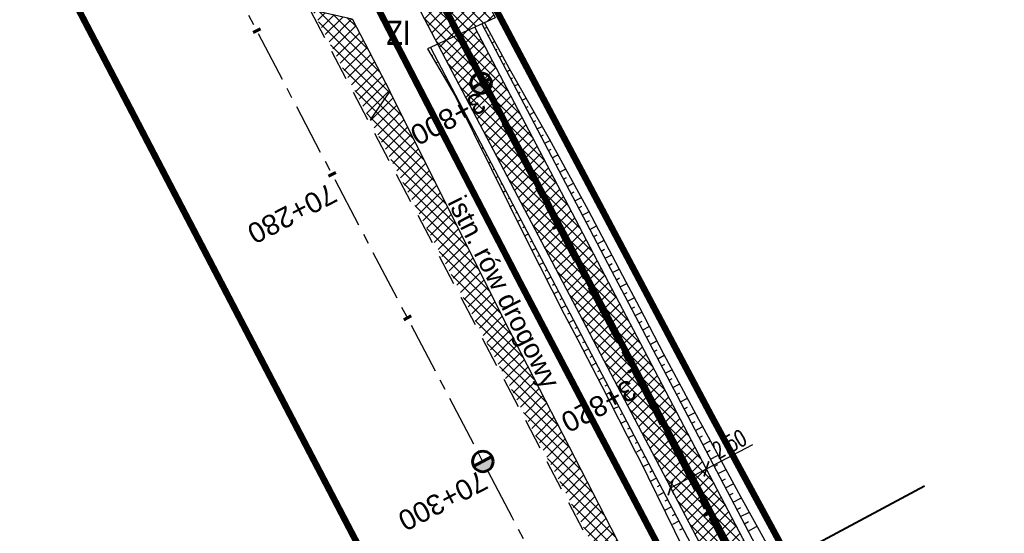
# Model space of a CAD drawing. Header units: metres. Extents: x 7529682 to 7533751, y 5721195 to 5727842.
# Tile 28 of 210: x 7531458 to 7531519, y 5724414 to 5724446. Entities that reach past the tile are written whole.
import ezdxf

# ---------------------------------------------------------------- set-up
doc = ezdxf.new("R2010")
doc.units = ezdxf.units.M
doc.header["$PDMODE"] = 1
doc.header["$PDSIZE"] = 0.3
for name, pattern in [('817-dzialki-09-05-04$0$HIDDEN', [0.375, 0.25, -0.125]), ('ACAD_ISO05W100', [33, 24, -3, 0, -3, 0, -3]), ('CENTER', [50.8, 31.75, -6.35, 6.35, -6.35]), ('CENTER2', [28.575, 19.05, -3.175, 3.175, -3.175]), ('HIDDEN', [9.525, 6.35, -3.175])]:
    doc.linetypes.add(name, pattern=pattern)
for name, color, linetype in [('C-DROGI-SYTUACJA', 7, 'Continuous'), ('C-DROGI-SYTUACJA-ETYKIETY', 7, 'Continuous'), ('D-hatch-pobocza', 131, 'Continuous'), ('D-hatch-zjazdy-BA', 244, 'Continuous'), ('D-hatch-zjazdy-kruszywo', 111, 'Continuous'), ('D-pobocza', 60, 'Continuous'), ('D-rowy', 160, 'Continuous'), ('D-skarpa', 2, 'Continuous'), ('D-skarpa-kreskowanie', 2, 'Continuous'), ('D-wymiary', 1, 'Continuous')]:
    doc.layers.add(name, color=color, linetype=linetype)
for name, color, linetype, lineweight, true_color in [('D-ewidencja-numery', 7, 'Continuous', 50, 0x40ff00), ('D-hatch-ciag-pieszo-rowerowy', 7, 'Continuous', 13, 0xff9f80), ('D-LR-etap-III', 7, '817-dzialki-09-05-04$0$HIDDEN', 50, 0x00008f), ('D-typowe', 7, 'Continuous', 40, 0x0061c2)]:
    doc.layers.add(name, color=color, linetype=linetype, lineweight=lineweight, true_color=true_color)
for name, color, linetype, lineweight in [('D-krawędzie', 3, 'Continuous', 30), ('D-obrzeża', 2, 'Continuous', 30), ('D-opisy', 2, 'Continuous', 30), ('D-oś', 10, 'CENTER', 30), ('D-pas-drogowy', 7, 'ACAD_ISO05W100', 50), ('D-zjazdy', 202, 'Continuous', 30), ('D-zjazdy-opis', 202, 'Continuous', 30)]:
    doc.layers.add(name, color=color, linetype=linetype, lineweight=lineweight)
doc.layers.add('poprzeczki', color=7, linetype='Continuous', true_color=0x0000c7)
doc.styles.add('2mm08', font='arial.ttf', dxfattribs={"width": 0.8})
doc.styles.add('DIMTEXT', font='simplex.shx', dxfattribs={"width": 0.7})
doc.styles.get("Standard").update_dxf_attribs({"font": 'arial.ttf'})
doc.dimstyles.new('500', dxfattribs={"dimtxt": 1, "dimasz": 0.7, "dimexe": 0.2, "dimexo": 0.5, "dimgap": 0.2, "dimtad": 1, "dimrnd": 0.005, "dimzin": 0, "dimdsep": 46, "dimtxsty": 'DIMTEXT', "dimblk": 'ARCHTICK', "dimcen": 0, "dimclrd": 256, "dimclre": 256, "dimclrt": 2, "dimadec": 5, "dimazin": 0, "dimtfac": 1, "dimtofl": 0, "dimtmove": 0, "dimatfit": 3, "dimfxl": 1, "dimtolj": 1, "dimtzin": 0, "dimlwd": -1, "dimlwe": -1, "dimarcsym": 0})
pattern_1 = [(45, (0.88535, 0.46493), (-0.33675960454, 0.33675960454), []), (135, (0.88535, 0.46493), (-0.33675960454, -0.33675960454), [])]
pattern_2 = [(45, (0, 0), (-0.33675960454, 0.33675960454), []), (135, (0, 0), (-0.33675960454, -0.33675960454), [])]

# ---------------------------------------------------------------- blocks, each defined once
blk = doc.blocks.new('kilometraz')
at = {"linetype": 'ByBlock', "lineweight": -2}
blk.add_hatch(color=0, dxfattribs=at).paths.add_polyline_path([(0, -0.28125, 0.41421356), (0.28125, 0, 0.41421356), (0, 0.28125)])
at = {"color": 0, "linetype": 'ByBlock', "lineweight": -2}
blk.add_line((0, 0.28125), (0, -0.28125), dxfattribs=at)
blk.add_circle((0, 0), 0.28125, dxfattribs=at)
blk = doc.blocks.new('AeccTickLine')
at = {"color": 0, "linetype": 'ByBlock', "lineweight": -2}
blk.add_line((0, 1), (0, -1), dxfattribs=at)
blk = doc.blocks.new('_ArchTick')
at = {"color": 0, "linetype": 'ByBlock', "const_width": 0.15}
blk.add_lwpolyline([(-0.5, -0.5), (0.5, 0.5)], dxfattribs=at)
blk = doc.blocks.new('*D95')
at = {"layer": 'D-wymiary', "linetype": 'ByBlock', "transparency": 16777216}
for p, q in [((7531500.673, 5724417.876), (7531503.536, 5724419.377)), ((7531498.459, 5724416.715), (7531500.673, 5724417.876)), ((7531500.905, 5724417.433), (7531500.766, 5724417.698)), ((7531498.691, 5724416.272), (7531498.551, 5724416.538))]:
    blk.add_line(p, q, dxfattribs=at)
at = {"layer": 'Defpoints', "color": 0, "linetype": 'ByBlock', "transparency": 16777216}
for p in [(7531500.673, 5724417.876), (7531500.673, 5724417.876), (7531498.459, 5724416.715)]:
    blk.add_point(p, dxfattribs=at)
at = {"layer": 'D-wymiary', "linetype": 'ByBlock', "transparency": 16777216, "xscale": 0.6999999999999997, "yscale": 0.6999999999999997, "zscale": 0.6999999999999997}
for p, rotation in [((7531500.673, 5724417.876), 27.66625667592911), ((7531498.459, 5724416.715), 207.6662566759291)]:
    blk.add_blockref('_ArchTick', p, dxfattribs=dict(at, rotation=rotation))
at = {"layer": 'D-wymiary', "color": 2, "linetype": 'ByBlock', "transparency": 16777216, "insert": (7531502.09, 5724419.409), "char_height": 1, "attachment_point": 5, "rotation": 27.66626, "style": 'DIMTEXT'}
blk.add_mtext('\\A1;2.50', dxfattribs=at)

msp = doc.modelspace()

# ---------------------------------------------------------------- hatches: boundary and pattern name
at = {"layer": 'D-hatch-ciag-pieszo-rowerowy'}
h = msp.add_hatch(dxfattribs=at)
h.set_pattern_fill('ANSI37', color=256, scale=0.15, style=0)
h.set_pattern_definition(pattern_1)
h.paths.add_polyline_path([(7531506.465, 5724401.443), (7531508.712, 5724402.541), (7531499.308, 5724420.478), (7531486.379, 5724445.112), (7531484.103, 5724444.068), (7531497.095, 5724419.316)])
at = {"layer": 'D-hatch-pobocza'}
h = msp.add_hatch(dxfattribs=at)
h.set_pattern_fill('ANSI37', color=256, scale=0.15, style=0)
h.set_pattern_definition(pattern_2)
h.paths.add_polyline_path([(7531488.16, 5724427.12), (7531481.151, 5724441.172), (7531479.925, 5724439.394), (7531491.8, 5724416.76), (7531516.435, 5724369.562), (7531517.652, 5724370.198), (7531514.91, 5724375.29), (7531511.16, 5724383.25), (7531499.95, 5724404.19)])
at = {"layer": 'D-hatch-zjazdy-BA'}
h = msp.add_hatch(dxfattribs=at)
h.set_pattern_fill('ANSI37', color=256, scale=0.15, style=0)
h.set_pattern_definition(pattern_1)
h.paths.add_polyline_path([(7531484.103, 5724444.068), (7531487.632, 5724445.721), (7531486.23, 5724448.603), (7531482.589, 5724446.952)])
at = {"layer": 'D-hatch-zjazdy-kruszywo'}
h = msp.add_hatch(dxfattribs=at)
h.set_pattern_fill('ANSI37', color=256, scale=0.15, style=0)
h.set_pattern_definition(pattern_2)
h.paths.add_polyline_path([(7531478.829, 5724445.626), (7531476.36, 5724446.19), (7531479.925, 5724439.394), (7531481.151, 5724441.172)])

# ---------------------------------------------------------------- linework, layer by layer
at = {"layer": 'C-DROGI-SYTUACJA', "color": 10, "linetype": 'CENTER2', "lineweight": 35, "ltscale": 0.2}
msp.add_lwpolyline([(7531474.816, 5724464.452), (7531498.201, 5724419.897), (7531507.672, 5724401.833), (7531507.672, 5724401.833), (7531507.672, 5724401.833, -0.040139), (7531510.812, 5724394.46), (7531516.196, 5724378.341, 0.040139), (7531519.337, 5724370.968), (7531605.616, 5724206.442, 0.042652), (7531608.366, 5724202.136), (7531614.257, 5724194.443, -0.042592), (7531617.003, 5724190.143)], format="xyb", dxfattribs=at)
at = {"layer": 'D-ewidencja-numery', "color": 12, "ltscale": 15, "true_color": 0xc70000}
msp.add_lwpolyline([(7531477.293, 5724465.831), (7531500.996, 5724421.113), (7531512.122, 5724400.549), (7531513.782, 5724396.757), (7531526.32, 5724379.39), (7531566.784, 5724302.736), (7531612.277, 5724225.61), (7531620.493, 5724210.548), (7531631.578, 5724196.258), (7531653.484, 5724152.434), (7531661.151, 5724128.494), (7531673.881, 5724101.186), (7531684.691, 5724081.184), (7531699.212, 5724051.17), (7531704.034, 5724040.584), (7531703.913, 5724037.17), (7531736.42, 5723969.232), (7531738.285, 5723967.699), (7531742.181, 5723962.346), (7531744.286, 5723958.616), (7531755.393, 5723944.193), (7531758.69, 5723936.76), (7531758.69, 5723936.76)], dxfattribs=at)
at = {"layer": 'D-krawędzie', "linetype": 'HIDDEN', "ltscale": 0.3, "flags": 128}
msp.add_lwpolyline([(7530572.01, 5726166.06), (7530620.381, 5726072.761), (7530641.555, 5726032.008), (7530660.961, 5725995.07), (7530689.128, 5725941.54), (7530707.336, 5725907.032), (7530725.256, 5725873.093), (7530743.97, 5725837.654), (7530770.527, 5725787.119), (7530787.864, 5725754.267), (7530809.898, 5725712.542), (7530824.739, 5725684.389), (7530840.856, 5725653.693), (7530860.675, 5725616.154), (7530865.283, 5725607.394), (7530878.05, 5725583.08), (7530918.172, 5725507.178), (7530950.163, 5725446.305), (7530993.419, 5725364.265), (7531022.766, 5725308.719), (7531053.81, 5725249.872), (7531081.166, 5725197.875), (7531103.902, 5725154.541), (7531128.123, 5725108.448), (7531149.3, 5725068.25), (7531167.38, 5725033.767), (7531197.165, 5724976.988), (7531228.151, 5724918.034), (7531253.153, 5724870.491), (7531286.796, 5724806.654), (7531306.74, 5724768.665), (7531335.094, 5724714.652), (7531357.319, 5724672.439), (7531373.645, 5724641.454), (7531392.162, 5724605.999), (7531418.48, 5724555.853), (7531439.727, 5724515.582), (7531468.399, 5724461.077), (7531491.782, 5724416.528), (7531531.99, 5724339.833), (7531557.227, 5724291.659), (7531569.852, 5724267.577), (7531591.376, 5724226.548), (7531610.004, 5724191.103), (7531616.883, 5724177.999), (7531629.985, 5724153.025), (7531641.007, 5724132.022), (7531664.906, 5724087.617), (7531677.644, 5724064.786), (7531683.112, 5724054.988), (7531686.753, 5724048.18), (7531695.448, 5724031.697), (7531703.749, 5724015.917), (7531709.214, 5724005.514), (7531719.389, 5723986.147), (7531726.295, 5723973), (7531732.741, 5723960.736), (7531735.13, 5723956.19)], dxfattribs=at)
at = {"layer": 'D-LR-etap-III', "ltscale": 10, "flags": 128}
msp.add_lwpolyline([(7531750.474, 5723895.103, 0.4, 0.4, 0), (7531750.505, 5723895.13, 0.4, 0.4, 0), (7531682.71, 5724022.92, 0.4, 0.4, 0), (7531619.177, 5724147.204, 0.4, 0.4, 0), (7531592.309, 5724198.489, 0.4, 0.4, 0), (7531553.264, 5724272.919, 0.4, 0.4, 0), (7531504.02, 5724366.79, 0.4, 0.4, 0), (7531482.09, 5724407.62, 0.4, 0.4, 0), (7531412.35, 5724541.183, 0.4, 0.4, 0), (7531388.464, 5724586.93, 0.4, 0.4, 0), (7531345.12, 5724669.94, 0.4, 0.4, 0), (7531127.66, 5725081.67, 0.4, 0.4, 0), (7531059.253, 5725211.041, 0.4, 0.4, 0), (7531008.007, 5725307.954, 0.4, 0.4, 0), (7530964.182, 5725390.836, 0.4, 0.4, 0), (7530914.557, 5725484.684, 0.4, 0.4, 0), (7530865.243, 5725577.494, 0.4, 0.4, 0), (7530840.085, 5725624.059, 0.4, 0.4, 0), (7530802.56, 5725694.925, 0.4, 0.4, 0), (7530755.54, 5725787.51, 0.4, 0.4, 0), (7530708.718, 5725876.303, 0.4, 0.4, 0), (7530695.12, 5725902.09, 0.4, 0.4, 0), (7530642.914, 5726001.078, 0.4, 0.4, 0), (7530634.935, 5726016.147, 0.4, 0.4, 0), (7530610.82, 5726061.93, 0.4, 0.4, 0), (7530610.82, 5726061.93, 0.4, 0.4, 0), (7530607.21, 5726063.51, 0.4, 0.4, 0), (7530597.42, 5726080.68, 0.4, 0.4, 0), (7530591.16, 5726088.44, 0.4, 0.4, 0), (7530581.28, 5726107.21, 0.4, 0.4, 0), (7530571.29, 5726130.56, 0.4, 0.4, 0), (7530549.555, 5726171.527, 0.4, 0.4, 0), (7530531.014, 5726206.474, 0.4, 0.4, 0), (7530516.461, 5726236.017, 0.4, 0.4, 0), (7530500.799, 5726266.141, 0.4, 0.4, 0), (7530491.35, 5726283.94, 0.4, 0.4, 0), (7530482.4, 5726303.41, 0.4, 0.4, 0), (7530482.4, 5726303.41, 0.4, 0.4, 0), (7530450.41, 5726357.28, 0.4, 0.4, 0), (7530397.759, 5726458.5, 0.4, 0.4, 0), (7530334.708, 5726583.665, 0.4, 0.4, 0), (7530303.939, 5726645.168, 0.4, 0.4, 0), (7530300.51, 5726651.778, 0.4, 0.4, 0), (7530289.214, 5726671.967, 0.4, 0.4, 0), (7530281.54, 5726685.57, 0.4, 0.4, 0), (7530261.371, 5726724.163, 0.4, 0.4, 0), (7530254.03, 5726738.21, 0.4, 0.4, 0), (7530197.22, 5726845.06, 0.4, 0.4, 0), (7530194.71, 5726849.15, 0.4, 0.4, 0), (7530195.92, 5726850.75, 0.4, 0.4, 0), (7530170.547, 5726892.961, 0.4, 0.4, 0), (7530143.175, 5726945.066, 0.4, 0.4, 0), (7530105.06, 5727018.32, 0.4, 0.4, 0), (7530100.06, 5727027.16, 0.4, 0.4, 0), (7530062.319, 5727099.625, 0.4, 0.4, 0), (7530015.379, 5727189.42, 0.4, 0.4, 0), (7529983.208, 5727250.207, 0.4, 0.4, 0), (7529953.284, 5727306.747, 0.4, 0.4, 0), (7529900.671, 5727406.159, 0.4, 0.4, 0), (7529890.63, 5727425.131, 0.4, 0.4, 0), (7529875.155, 5727454.426, 0.4, 0.4, 0), (7529857.56, 5727487.787, 0.4, 0.4, 0), (7529835.194, 5727530.193, 0.4, 0.4, 0), (7529811.741, 5727574.662, 0.4, 0.4, 0), (7529792.102, 5727611.923, 0.4, 0.4, 0), (7529768.066, 5727657.47, 0.4, 0.4, 0), (7529755.211, 5727682.131, 0.4, 0.4, 0), (7529753.31, 5727681.13, 0.4, 0.4, 0), (7529739.21, 5727707.77, 0.4, 0.4, 0), (7529735.395, 5727711.252, 0.4, 0.4, 0), (7529725.42, 5727730.2, 0.4, 0.4, 0), (7529723.55, 5727729.88, 0.4, 0.4, 0), (7529695.567, 5727782.932, 0.4, 0.4, 0), (7529717.68, 5727794.024, 0.4, 0.4, 0), (7529736.275, 5727758.647, 0.4, 0.4, 0), (7529736.275, 5727758.647, 0.4, 0.4, 0), (7529744.511, 5727750.406, 0.4, 0.4, 0), (7529744.511, 5727750.406, 0.4, 0.4, 0), (7529750.283, 5727738.55, 0.4, 0.4, 0), (7529777.109, 5727687.569, 0.4, 0.4, 0), (7529796.515, 5727651.33, 0.4, 0.4, 0), (7529814.938, 5727616.793, 0.4, 0.4, 0), (7529839.007, 5727572.304, 0.4, 0.4, 0), (7529860.618, 5727532.509, 0.4, 0.4, 0), (7529882.349, 5727491.504, 0.4, 0.4, 0), (7529904.865, 5727449.096, 0.4, 0.4, 0), (7529920.747, 5727418.885, 0.4, 0.4, 0), (7529946.677, 5727368.547, 0.4, 0.4, 0), (7529972.025, 5727320.573, 0.4, 0.4, 0), (7529987.74, 5727290.153, 0.4, 0.4, 0), (7529996.497, 5727273.662, 0.4, 0.4, 0), (7530017.541, 5727234.203, 0.4, 0.4, 0), (7530033.054, 5727204.864, 0.4, 0.4, 0), (7530051.623, 5727170.223, 0.4, 0.4, 0), (7530069.277, 5727137.016, 0.4, 0.4, 0), (7530089.385, 5727097.534, 0.4, 0.4, 0), (7530109.713, 5727060.747, 0.4, 0.4, 0), (7530136.77, 5727011.64, 0.4, 0.4, 0), (7530162.447, 5726962.744, 0.4, 0.4, 0), (7530187.674, 5726916.992, 0.4, 0.4, 0), (7530207.821, 5726879.335, 0.4, 0.4, 0), (7530230.626, 5726834.519, 0.4, 0.4, 0), (7530262.288, 5726776.618, 0.4, 0.4, 0), (7530277.51, 5726760.213, 0.4, 0.4, 0), (7530286.037, 5726744.107, 0.4, 0.4, 0), (7530288.097, 5726735.884, 0.4, 0.4, 0), (7530290.394, 5726725.047, 0.4, 0.4, 0), (7530296.177, 5726713.583, 0.4, 0.4, 0), (7530302.726, 5726701.182, 0.4, 0.4, 0), (7530325.685, 5726657.466, 0.4, 0.4, 0), (7530343.244, 5726623.649, 0.4, 0.4, 0), (7530360.23, 5726591.747, 0.4, 0.4, 0), (7530383.209, 5726548.059, 0.4, 0.4, 0), (7530406.018, 5726503.606, 0.4, 0.4, 0), (7530427.465, 5726462.62, 0.4, 0.4, 0), (7530447.928, 5726424.388, 0.4, 0.4, 0), (7530471.127, 5726379.921, 0.4, 0.4, 0), (7530490.501, 5726343.033, 0.4, 0.4, 0), (7530509.499, 5726306.733, 0.4, 0.4, 0), (7530529.89, 5726267.244, 0.4, 0.4, 0), (7530543.852, 5726238.99, 0.4, 0.4, 0), (7530554.809, 5726218.944, 0.4, 0.4, 0), (7530559.027, 5726212.223, 0.4, 0.4, 0), (7530563.061, 5726206.41, 0.4, 0.4, 0), (7530566.934, 5726200.464, 0.4, 0.4, 0), (7530569.771, 5726194.902, 0.4, 0.4, 0), (7530571.473, 5726191.282, 0.4, 0.4, 0), (7530572.839, 5726188.025, 0.4, 0.4, 0), (7530575.295, 5726182.035, 0.4, 0.4, 0), (7530579.737, 5726173.306, 0.4, 0.4, 0), (7530583.3, 5726167.41, 0.4, 0.4, 0), (7530593.4, 5726163.33, 0.4, 0.4, 0), (7530598.618, 5726155.264, 0.4, 0.4, 0), (7530608.258, 5726140.497, 0.4, 0.4, 0), (7530603.27, 5726136.83, 0.4, 0.4, 0), (7530606.53, 5726131.84, 0.4, 0.4, 0), (7530604.239, 5726124.217, 0.4, 0.4, 0), (7530605.847, 5726121.63, 0.4, 0.4, 0), (7530608.972, 5726116.164, 0.4, 0.4, 0), (7530618.114, 5726097.791, 0.4, 0.4, 0), (7530651.213, 5726034.96, 0.4, 0.4, 0), (7530670.244, 5725998.611, 0.4, 0.4, 0), (7530698.075, 5725945.953, 0.4, 0.4, 0), (7530716.506, 5725911.305, 0.4, 0.4, 0), (7530735.223, 5725875.667, 0.4, 0.4, 0), (7530752.504, 5725842.155, 0.4, 0.4, 0), (7530778.311, 5725793.501, 0.4, 0.4, 0), (7530797.5, 5725756.382, 0.4, 0.4, 0), (7530812.519, 5725728.289, 0.4, 0.4, 0), (7530820.039, 5725713.16, 0.4, 0.4, 0), (7530822.422, 5725710.194, 0.4, 0.4, 0), (7530833.155, 5725688.801, 0.4, 0.4, 0), (7530849.629, 5725656.159, 0.4, 0.4, 0), (7530867.983, 5725621.964, 0.4, 0.4, 0), (7530872.63, 5725612.888, 0.4, 0.4, 0), (7530880.354, 5725597.595, 0.4, 0.4, 0), (7530883.839, 5725593.389, 0.4, 0.4, 0), (7530891.782, 5725587.763, 0.4, 0.4, 0), (7530895.039, 5725584.281, 0.4, 0.4, 0), (7530897.034, 5725580.941, 0.4, 0.4, 0), (7530900.952, 5725579.946, 0.4, 0.4, 0), (7530904.81, 5725571.977, 0.4, 0.4, 0), (7530903.682, 5725568.566, 0.4, 0.4, 0), (7530908.901, 5725558.845, 0.4, 0.4, 0), (7530910.252, 5725545.672, 0.4, 0.4, 0), (7530912.873, 5725538.646, 0.4, 0.4, 0), (7530945.278, 5725478.464, 0.4, 0.4, 0), (7530959.692, 5725450.246, 0.4, 0.4, 0), (7531002.827, 5725368.192, 0.4, 0.4, 0), (7531044.704, 5725290.314, 0.4, 0.4, 0), (7531064.099, 5725253.213, 0.4, 0.4, 0), (7531083.01, 5725216.678, 0.4, 0.4, 0), (7531113.013, 5725158.466, 0.4, 0.4, 0), (7531137.364, 5725113.071, 0.4, 0.4, 0), (7531150.831, 5725086.712, 0.4, 0.4, 0), (7531159.746, 5725076.641, 0.4, 0.4, 0), (7531166.31, 5725074.58, 0.4, 0.4, 0), (7531172.29, 5725062.58, 0.4, 0.4, 0), (7531170.59, 5725055.606, 0.4, 0.4, 0), (7531173.733, 5725044.081, 0.4, 0.4, 0), (7531215.342, 5724964.86, 0.4, 0.4, 0), (7531238.054, 5724921.685, 0.4, 0.4, 0), (7531262.39, 5724875.283, 0.4, 0.4, 0), (7531295.587, 5724811.266, 0.4, 0.4, 0), (7531348.488, 5724712.363, 0.4, 0.4, 0), (7531363.741, 5724682.684, 0.4, 0.4, 0), (7531366.987, 5724675.865, 0.4, 0.4, 0), (7531382.541, 5724646.111, 0.4, 0.4, 0), (7531401.299, 5724610.875, 0.4, 0.4, 0), (7531428.965, 5724558.862, 0.4, 0.4, 0), (7531449.111, 5724520.398, 0.4, 0.4, 0), (7531477.293, 5724465.831, 0.4, 0.4, 0), (7531500.996, 5724421.113, 0.4, 0.4, 0), (7531512.122, 5724400.549, 0.4, 0.4, 0), (7531513.782, 5724396.757, 0.4, 0.4, 0), (7531526.32, 5724379.39, 0.4, 0.4, 0), (7531566.784, 5724302.736, 0.4, 0.4, 0), (7531612.277, 5724225.61, 0.4, 0.4, 0), (7531620.493, 5724210.548, 0.4, 0.4, 0), (7531631.578, 5724196.258, 0.4, 0.4, 0), (7531653.484, 5724152.434, 0.4, 0.4, 0), (7531661.151, 5724128.494, 0.4, 0.4, 0), (7531673.881, 5724101.186, 0.4, 0.4, 0), (7531684.691, 5724081.184, 0.4, 0.4, 0), (7531699.212, 5724051.17, 0.4, 0.4, 0), (7531704.034, 5724040.584, 0.4, 0.4, 0), (7531704.034, 5724040.584, 0.4, 0.4, 0), (7531703.913, 5724037.17, 0.4, 0.4, 0), (7531736.42, 5723969.232, 0.4, 0.4, 0), (7531738.285, 5723967.699, 0.4, 0.4, 0), (7531742.181, 5723962.346, 0.4, 0.4, 0), (7531744.286, 5723958.616, 0.4, 0.4, 0), (7531755.393, 5723944.193, 0.4, 0.4, 0), (7531758.69, 5723936.76, 0.4, 0.4, 0), (7531780.08, 5723929.25, 0.4, 0.4, 0), (7531792.612, 5723906.338, 0.4, 0.4, 0), (7531792.612, 5723906.338, 0.4, 0.4, 0), (7531756.962, 5723883.055, 0.4, 0.4, 0), (7531750.46, 5723895.13, 0.4, 0.4, 0), (7531750.46, 5723895.13, 0, 0, 0)], format="xyseb", dxfattribs=at)
at = {"layer": 'D-obrzeża'}
for points in [[(7531162.547, 5725061.318), (7531165.882, 5725054.959, -0.068574), (7531167.27, 5725051.106), (7531167.915, 5725048.068, 0.068789), (7531170.704, 5725040.34), (7531202.515, 5724979.795), (7531233.696, 5724920.95), (7531258.824, 5724873.473), (7531292.225, 5724809.507), (7531312.052, 5724771.454), (7531340.423, 5724719.339, -0.00902), (7531345.426, 5724709.741), (7531362.629, 5724675.233), (7531378.958, 5724644.242), (7531397.477, 5724608.783), (7531423.79, 5724558.646), (7531445.036, 5724518.378), (7531473.71, 5724463.87), (7531497.095, 5724419.316), (7531505.905, 5724402.511, -0.033171), (7531508.586, 5724396.451), (7531511.248, 5724389.164)], [(7531614.794, 5724196.436), (7531608.229, 5724205.007, -0.042427), (7531605.721, 5724208.932), (7531593.236, 5724232.687), (7531571.713, 5724273.715), (7531559.089, 5724297.795), (7531533.853, 5724345.969), (7531520.494, 5724371.45, -0.040139), (7531517.353, 5724378.824), (7531511.966, 5724394.951, 0.040139), (7531508.825, 5724402.325), (7531499.308, 5724420.478), (7531486.379, 5724445.112)]]:
    msp.add_lwpolyline(points, format="xyb", dxfattribs=at)
at = {"layer": 'D-oś', "ltscale": 0.1}
msp.add_lwpolyline([(7531812.381, 5723798.617), (7531655.397, 5724097.9), (7531637.916, 5724130.379), (7531626.886, 5724151.399), (7531613.784, 5724176.372), (7531606.906, 5724189.475), (7531588.276, 5724224.922), (7531566.752, 5724265.952), (7531554.126, 5724290.035), (7531528.89, 5724338.207), (7531488.683, 5724414.901), (7531465.302, 5724459.448)], dxfattribs=at)
at = {"layer": 'D-pas-drogowy', "ltscale": 0.2, "flags": 128}
msp.add_lwpolyline([(7531633.019, 5724182.834, 0.4, 0.4, 0), (7531617.559, 5724211.608, 0.4, 0.4, 0), (7531566.784, 5724302.736, 0.4, 0.4, 0), (7531538.419, 5724356.47, 0.4, 0.4, 0), (7531526.32, 5724379.39, 0.4, 0.4, 0), (7531516.102, 5724393.607, 0.4, 0.4, 0.001485), (7531513.78, 5724396.838, 0.4, 0.4, 0), (7531501.87, 5724413.41, 0.4, 0.4, 0), (7531474.926, 5724464.508, 0.4, 0.4, 0), (7531446.2, 5724518.992, 0.4, 0.4, 0), (7531424.962, 5724559.262, 0.4, 0.4, 0), (7531398.444, 5724609.566, 0.4, 0.4, 0), (7531379.647, 5724645.216, 0.4, 0.4, 0), (7531365.23, 5724672.56, 0.4, 0.4, 0), (7531341.306, 5724717.915, 0.4, 0.4, 0), (7531312.9, 5724771.789, 0.4, 0.4, 0), (7531292.591, 5724810.307, 0.4, 0.4, 0), (7531259.392, 5724873.271, 0.4, 0.4, 0), (7531233.74, 5724921.923, 0.4, 0.4, 0), (7531203.073, 5724980.092, 0.4, 0.4, 0), (7531173.471, 5725036.225, 0.4, 0.4, 0), (7531168.27, 5725046.09, 0.4, 0.4, 0), (7531172.29, 5725062.58, 0.4, 0.4, 0), (7531166.31, 5725074.58, 0.4, 0.4, 0), (7531150.32, 5725079.6, 0.4, 0.4, 0), (7531141.5, 5725096.43, 0.4, 0.4, 0), (7531109.312, 5725157.814, 0.4, 0.4, 0), (7531086.641, 5725201.048, 0.4, 0.4, 0), (7531059.198, 5725253.384, 0.4, 0.4, 0), (7531028.207, 5725312.489, 0.4, 0.4, 0), (7530999.105, 5725367.99, 0.4, 0.4, 0), (7530956.248, 5725449.725, 0.4, 0.4, 0), (7530924.398, 5725510.464, 0.4, 0.4, 0), (7530897.51, 5725561.74, 0.4, 0.4, 0), (7530894.46, 5725566.14, 0.4, 0.4, 0), (7530892.16, 5725570.49, 0.4, 0.4, 0), (7530869.363, 5725613.307, 0.4, 0.4, 0), (7530861.694, 5725627.705, 0.4, 0.4, 0), (7530852.74, 5725644.52, 0.4, 0.4, 0), (7530831.51, 5725684.2, 0.4, 0.4, 0), (7530811.13, 5725722.52, 0.4, 0.4, 0), (7530792.348, 5725757.941, 0.4, 0.4, 0), (7530768.03, 5725803.8, 0.4, 0.4, 0), (7530748.769, 5725840.179, 0.4, 0.4, 0), (7530727.7, 5725879.97, 0.4, 0.4, 0), (7530712.098, 5725909.545, 0.4, 0.4, 0), (7530693.644, 5725944.645, 0.4, 0.4, 0), (7530665.702, 5725997.539, 0.4, 0.4, 0), (7530641.76, 5726042.88, 0.4, 0.4, 0), (7530616.5, 5726091.48, 0.4, 0.4, 0), (7530604.628, 5726114.32, 0.4, 0.4, -0.007763), (7530602.5, 5726118.43, 0.4, 0.4, 0), (7530603.992, 5726123.395, 0.4, 0.4, 0), (7530606.53, 5726131.84, 0.4, 0.4, 0), (7530603.27, 5726136.83, 0.4, 0.4, 0), (7530593.776, 5726151.369, 0.4, 0.4, 0), (7530590.203, 5726156.84, 0.4, 0.4, 0), (7530583.3, 5726167.41, 0.4, 0.4, 0), (7530580.578, 5726170.428, 0.4, 0.4, 0), (7530575.85, 5726175.67, 0.4, 0.4, 0), (7530569.01, 5726186.66, 0.4, 0.4, 0), (7530562.555, 5726199.189, 0.4, 0.4, 0), (7530555.67, 5726211.39, 0.4, 0.4, 0), (7530548.29, 5726224.23, 0.4, 0.4, 0), (7530540.58, 5726237.71, 0.4, 0.4, 0), (7530532.68, 5726252.65, 0.4, 0.4, 0), (7530524.06, 5726269.35, 0.4, 0.4, 0), (7530502.82, 5726309.91, 0.4, 0.4, 0), (7530488.83, 5726336.63, 0.4, 0.4, 0), (7530466.03, 5726380.16, 0.4, 0.4, 0), (7530438.47, 5726432.77, 0.4, 0.4, 0), (7530424.53, 5726459.09, 0.4, 0.4, 0), (7530401.63, 5726502.97, 0.4, 0.4, 0), (7530383.38, 5726538.06, 0.4, 0.4, 0), (7530353.97, 5726593.52, 0.4, 0.4, 0), (7530338.47, 5726622.74, 0.4, 0.4, 0), (7530322.01, 5726653.88, 0.4, 0.4, 0), (7530297.54, 5726700.33, 0.4, 0.4, 0), (7530287.38, 5726719.6, 0.4, 0.4, 0), (7530285.95, 5726722.316, 0.4, 0.4, 0), (7530280.26, 5726733.12, 0.4, 0.4, 0), (7530266.73, 5726758.74, 0.4, 0.4, 0), (7530260.42, 5726770.47, 0.4, 0.4, 0), (7530253.25, 5726783.82, 0.4, 0.4, 0), (7530244.95, 5726799.33, 0.4, 0.4, 0), (7530239.39, 5726808.49, 0.4, 0.4, 0), (7530238.29, 5726807.9, 0.4, 0.4, 0), (7530218.11, 5726850.67, 0.4, 0.4, 0), (7530175.907, 5726928.168, 0.4, 0.4, 0), (7530096.68, 5727076.15, 0.4, 0.4, 0), (7530094.68, 5727079.89, 0.4, 0.4, 0), (7530064.597, 5727135.523, 0.4, 0.4, 0), (7530046.731, 5727168.892, 0.4, 0.4, 0), (7530025.803, 5727208.461, 0.4, 0.4, 0), (7530012.847, 5727232.979, 0.4, 0.4, 0), (7529994.15, 5727268.45, 0.4, 0.4, 0), (7529981.671, 5727291.93, 0.4, 0.4, 0), (7529949.89, 5727351.73, 0.4, 0.4, 0), (7529924.75, 5727399.03, 0.4, 0.4, 0), (7529915.516, 5727417.1, 0.4, 0.4, 0), (7529885.83, 5727475.19, 0.4, 0.4, 0), (7529862.56, 5727519.97, 0.4, 0.4, 0), (7529852.985, 5727538.191, 0.4, 0.4, 0), (7529836.513, 5727569.511, 0.4, 0.4, 0), (7529815.369, 5727609.141, 0.4, 0.4, 0), (7529792.795, 5727651.247, 0.4, 0.4, 0), (7529774.199, 5727685.858, 0.4, 0.4, 0), (7529746.966, 5727736.059, 0.4, 0.4, 0), (7529733.92, 5727757.62, 0.4, 0.4, 0), (7529708.607, 5727806.389, 0.4, 0.4, 0), (7529688.492, 5727796.345, 0.4, 0.4, 0), (7529723.55, 5727729.88, 0.4, 0.4, 0), (7529725.42, 5727730.2, 0.4, 0.4, 0), (7529735.38, 5727711.28, 0.4, 0.4, 0), (7529739.21, 5727707.77, 0.4, 0.4, 0), (7529753.31, 5727681.13, 0.4, 0.4, 0), (7529755.178, 5727682.114, 0.4, 0.4, 0), (7529792.102, 5727611.923, 0.4, 0.4, 0), (7529811.741, 5727574.662, 0.4, 0.4, 0), (7529835.194, 5727530.193, 0.4, 0.4, 0), (7529857.56, 5727487.787, 0.4, 0.4, 0), (7529875.155, 5727454.426, 0.4, 0.4, 0), (7529890.63, 5727425.131, 0.4, 0.4, 0), (7529900.671, 5727406.159, 0.4, 0.4, 0), (7529953.284, 5727306.747, 0.4, 0.4, 0), (7529983.208, 5727250.207, 0.4, 0.4, 0), (7530015.379, 5727189.42, 0.4, 0.4, 0), (7530062.319, 5727099.625, 0.4, 0.4, 0), (7530100.06, 5727027.16, 0.4, 0.4, 0), (7530105.06, 5727018.32, 0.4, 0.4, 0), (7530143.175, 5726945.066, 0.4, 0.4, 0), (7530170.547, 5726892.961, 0.4, 0.4, 0), (7530195.92, 5726850.75, 0.4, 0.4, 0), (7530194.71, 5726849.15, 0.4, 0.4, 0), (7530197.22, 5726845.06, 0.4, 0.4, 0), (7530254.03, 5726738.21, 0.4, 0.4, 0), (7530261.371, 5726724.163, 0.4, 0.4, 0), (7530281.54, 5726685.57, 0.4, 0.4, 0), (7530289.214, 5726671.967, 0.4, 0.4, 0), (7530300.51, 5726651.778, 0.4, 0.4, 0), (7530303.939, 5726645.168, 0.4, 0.4, 0), (7530334.708, 5726583.665, 0.4, 0.4, 0), (7530397.759, 5726458.5, 0.4, 0.4, 0), (7530450.41, 5726357.28, 0.4, 0.4, 0), (7530482.4, 5726303.41, 0.4, 0.4, 0), (7530483.688, 5726301.003, 0.4, 0.4, 0), (7530491.35, 5726283.94, 0.4, 0.4, 0), (7530512.67, 5726243.78, 0.4, 0.4, 0), (7530529.43, 5726209.46, 0.4, 0.4, 0), (7530571.29, 5726130.56, 0.4, 0.4, 0), (7530581.28, 5726107.21, 0.4, 0.4, 0), (7530591.16, 5726088.44, 0.4, 0.4, 0), (7530597.42, 5726080.68, 0.4, 0.4, 0), (7530607.21, 5726063.51, 0.4, 0.4, 0), (7530610.82, 5726061.93, 0.4, 0.4, 0), (7530634.935, 5726016.147, 0.4, 0.4, 0), (7530642.914, 5726001.078, 0.4, 0.4, 0), (7530695.12, 5725902.09, 0.4, 0.4, 0), (7530708.718, 5725876.303, 0.4, 0.4, 0), (7530755.54, 5725787.51, 0.4, 0.4, 0), (7530802.56, 5725694.925, 0.4, 0.4, 0), (7530840.085, 5725624.059, 0.4, 0.4, 0), (7530865.243, 5725577.494, 0.4, 0.4, 0), (7530914.557, 5725484.684, 0.4, 0.4, 0), (7530964.182, 5725390.836, 0.4, 0.4, 0), (7531008.007, 5725307.954, 0.4, 0.4, 0), (7531059.253, 5725211.041, 0.4, 0.4, 0), (7531127.66, 5725081.67, 0.4, 0.4, 0), (7531345.12, 5724669.94, 0.4, 0.4, 0), (7531388.464, 5724586.93, 0.4, 0.4, 0), (7531412.35, 5724541.183, 0.4, 0.4, 0), (7531482.09, 5724407.62, 0.4, 0.4, 0), (7531504.02, 5724366.79, 0.4, 0.4, 0), (7531519.374, 5724337.52, 0.4, 0.4, 0), (7531563.749, 5724252.932, 0.4, 0.4, 0), (7531602.175, 5724179.681, 0.4, 0.4, 0), (7531619.177, 5724147.204, 0.4, 0.4, 0), (7531625.038, 5724135.635, 0.4, 0.4, 0), (7531656.796, 5724073.316, 0.4, 0.4, 0), (7531675.12, 5724037.36, 0.4, 0.4, 0), (7531682.71, 5724022.92, 0.4, 0.4, 0), (7531705.565, 5723979.811, 0.4, 0.4, 0), (7531736.606, 5723921.262, 0.4, 0.4, 0), (7531750.46, 5723895.13, 0.4, 0.4, 0), (7531740.77, 5723886.56, 0.4, 0.4, 0), (7531732.86, 5723885, 0.4, 0.4, 0), (7531722.18, 5723887.77, 0.4, 0.4, 0), (7531729.87, 5723862.17, 0.4, 0.4, 0), (7531742.92, 5723861.93, 0.4, 0.4, 0), (7531763.71, 5723859.52, 0.4, 0.4, 0), (7531768.42, 5723854.12, 0.4, 0.4, 0), (7531787.42, 5723817.97, 0.4, 0.4, 0), (7531795.57, 5723809.82, 0.4, 0.4, 0), (7531816.347, 5723819.85, 0.4, 0.4, 0), (7531816.347, 5723819.85, 0.4, 0.4, 0), (7531805.06, 5723843.23, 0.4, 0.4, 0), (7531803.61, 5723886.23, 0.4, 0.4, 0), (7531803.61, 5723886.23, 0.4, 0.4, 0), (7531780.08, 5723929.25, 0.4, 0.4, 0), (7531758.69, 5723936.76, 0.4, 0.4, 0), (7531749.359, 5723946.412, 0.4, 0.4, 0), (7531742.71, 5723953.29, 0.4, 0.4, 0), (7531735.177, 5723967.878, 0.4, 0.4, 0), (7531722.37, 5723992.68, 0.4, 0.4, 0), (7531705.042, 5724030.886, 0.4, 0.4, 0), (7531699.47, 5724043.17, 0.4, 0.4, 0), (7531692.69, 5724058.11, 0.4, 0.4, 0), (7531679.672, 5724084.017, 0.4, 0.4, 0), (7531674.55, 5724094.21, 0.4, 0.4, 0), (7531666.633, 5724114.003, 0.4, 0.4, 0), (7531649, 5724153.82, 0.4, 0.4, 0), (7531641.49, 5724149.34, 0.4, 0.4, 0), (7531626.04, 5724179.34, 0.4, 0.4, 0), (7531633.03, 5724182.84, 0, 0, 0)], format="xyseb", dxfattribs=at)
at = {"layer": 'D-pobocza'}
for points in [[(7531615.242, 5724196.671), (7531608.626, 5724205.311, -0.042427), (7531606.163, 5724209.165), (7531593.679, 5724232.92), (7531572.156, 5724273.947), (7531559.532, 5724298.027), (7531534.295, 5724346.201), (7531520.937, 5724371.682, -0.040139), (7531517.828, 5724378.982), (7531512.427, 5724395.148, 0.040139), (7531509.287, 5724402.521), (7531499.751, 5724420.71), (7531486.841, 5724445.307)], [(7531483.648, 5724443.859), (7531496.652, 5724419.084), (7531505.447, 5724402.308, -0.022482), (7531507.352, 5724398.238, -0.022482)]]:
    msp.add_lwpolyline(points, format="xyb", dxfattribs=at)
msp.add_lwpolyline([(7531517.652, 5724370.198), (7531514.91, 5724375.29), (7531511.16, 5724383.25), (7531499.95, 5724404.19), (7531488.16, 5724427.12), (7531481.151, 5724441.172)], dxfattribs=at)
at = {"layer": 'D-rowy', "linetype": 'HIDDEN', "ltscale": 0.1, "const_width": 0.4, "flags": 128}
msp.add_lwpolyline([(7531506.121, 5724397.133), (7531489.191, 5724429.341), (7531483.4, 5724440.512), (7531478.412, 5724450.147), (7531462.901, 5724479.304), (7531434.633, 5724532.162), (7531396.749, 5724604.645), (7531378.596, 5724640.173), (7531368.21, 5724659.05), (7531363.9, 5724666.92), (7531355.877, 5724682.662), (7531338.033, 5724716.835), (7531309.902, 5724770.333), (7531304.158, 5724781.147), (7531299.737, 5724789.052), (7531294.93, 5724798.468), (7531279.862, 5724827.641), (7531247.715, 5724888.417), (7531220.373, 5724940.873), (7531195.514, 5724987.527), (7531168.706, 5725038.836), (7531161.296, 5725053.455), (7531161.296, 5725053.455)], dxfattribs=at)
at = {"layer": 'D-skarpa', "linetype": 'Continuous'}
for points in [[(7531486.983, 5724445.389), (7531488.507, 5724442.57), (7531490.977, 5724438.219), (7531493.389, 5724433.838), (7531495.707, 5724429.408), (7531496.169, 5724428.52), (7531496.536, 5724427.817), (7531498.023, 5724424.977), (7531500.183, 5724420.937), (7531500.384, 5724420.568), (7531502.784, 5724416.18), (7531505.196, 5724411.799)], [(7531483.461, 5724443.773), (7531485.201, 5724440.834), (7531487.422, 5724436.353), (7531489.645, 5724431.873), (7531491.905, 5724427.412), (7531492.369, 5724426.525), (7531492.737, 5724425.823), (7531494.219, 5724422.98), (7531496.308, 5724418.904), (7531496.495, 5724418.529), (7531498.71, 5724414.045), (7531500.898, 5724409.546), (7531503.131, 5724405.071), (7531505.344, 5724401.047), (7531505.344, 5724401.047), (7531505.759, 5724400.162), (7531506.54, 5724398.352), (7531506.817, 5724397.692)]]:
    msp.add_lwpolyline(points, dxfattribs=at)
at = {"layer": 'D-skarpa-kreskowanie', "linetype": 'Continuous'}
for p, q in [((7531486.984, 5724445.034, 109.08), (7531487.132, 5724445.112, 108.969)), ((7531487.217, 5724444.591, 109.08), (7531487.293, 5724444.632, 109.022)), ((7531487.449, 5724444.149, 109.08), (7531487.608, 5724444.232, 108.96)), ((7531487.681, 5724443.706, 109.08), (7531487.764, 5724443.749, 109.018)), ((7531483.717, 5724443.34, 109.053), (7531483.797, 5724443.382, 109.002)), ((7531487.914, 5724443.263, 109.079), (7531488.084, 5724443.352, 108.951)), ((7531483.972, 5724442.909, 109.032), (7531484.109, 5724442.981, 108.95)), ((7531484.228, 5724442.479, 109.01), (7531484.284, 5724442.508, 108.98)), ((7531488.146, 5724442.82, 109.079), (7531488.234, 5724442.867, 109.013)), ((7531488.378, 5724442.378, 109.079), (7531488.562, 5724442.474, 108.941)), ((7531484.483, 5724442.048, 108.989), (7531484.574, 5724442.096, 108.95)), ((7531488.611, 5724441.935, 109.079), (7531488.71, 5724441.987, 109.004)), ((7531484.738, 5724441.617, 108.968), (7531484.772, 5724441.635, 108.959)), ((7531485.038, 5724441.21, 108.949), (7531484.993, 5724441.186, 108.946)), ((7531488.843, 5724441.492, 109.079), (7531489.056, 5724441.604, 108.919)), ((7531485.271, 5724440.767, 108.949), (7531485.256, 5724440.76, 108.938)), ((7531489.076, 5724441.05, 109.078), (7531489.189, 5724441.109, 108.993)), ((7531489.308, 5724440.607, 109.078), (7531489.55, 5724440.734, 108.896)), ((7531485.503, 5724440.325, 108.949), (7531485.464, 5724440.304, 108.919)), ((7531489.54, 5724440.164, 109.078), (7531489.669, 5724440.231, 108.981)), ((7531485.736, 5724439.882, 108.949), (7531485.711, 5724439.869, 108.93)), ((7531485.968, 5724439.439, 108.948), (7531485.908, 5724439.408, 108.903)), ((7531489.773, 5724439.721, 109.078), (7531490.044, 5724439.864, 108.874)), ((7531486.2, 5724438.997, 108.948), (7531486.165, 5724438.978, 108.922)), ((7531490.005, 5724439.279, 109.078), (7531490.148, 5724439.354, 108.97)), ((7531490.237, 5724438.836, 109.077), (7531490.538, 5724438.993, 108.851)), ((7531486.433, 5724438.554, 108.948), (7531486.352, 5724438.512, 108.888)), ((7531490.47, 5724438.393, 109.077), (7531490.627, 5724438.476, 108.959)), ((7531486.665, 5724438.111, 108.948), (7531486.62, 5724438.087, 108.914)), ((7531486.897, 5724437.668, 108.948), (7531486.797, 5724437.615, 108.872)), ((7531490.702, 5724437.95, 109.077), (7531491.03, 5724438.123, 108.83)), ((7531490.935, 5724437.508, 109.077), (7531491.103, 5724437.596, 108.95)), ((7531487.13, 5724437.226, 108.947), (7531487.074, 5724437.197, 108.906)), ((7531491.167, 5724437.065, 109.077), (7531491.513, 5724437.246, 108.816)), ((7531487.362, 5724436.783, 108.947), (7531487.241, 5724436.719, 108.856)), ((7531487.595, 5724436.34, 108.947), (7531487.529, 5724436.306, 108.897)), ((7531491.399, 5724436.622, 109.076), (7531491.577, 5724436.715, 108.943)), ((7531491.632, 5724436.18, 109.076), (7531491.995, 5724436.37, 108.803)), ((7531487.827, 5724435.898, 108.947), (7531487.685, 5724435.823, 108.84)), ((7531491.864, 5724435.737, 109.076), (7531492.05, 5724435.834, 108.936)), ((7531488.059, 5724435.455, 108.947), (7531487.983, 5724435.415, 108.889)), ((7531492.096, 5724435.294, 109.076), (7531492.477, 5724435.494, 108.789)), ((7531488.292, 5724435.012, 108.946), (7531488.13, 5724434.927, 108.825)), ((7531488.524, 5724434.569, 108.946), (7531488.438, 5724434.524, 108.881)), ((7531492.329, 5724434.851, 109.076), (7531492.524, 5724434.954, 108.929)), ((7531492.561, 5724434.409, 109.075), (7531492.959, 5724434.618, 108.776)), ((7531488.756, 5724434.127, 108.946), (7531488.574, 5724434.031, 108.809)), ((7531492.794, 5724433.966, 109.075), (7531492.997, 5724434.073, 108.922)), ((7531488.989, 5724433.684, 108.946), (7531488.893, 5724433.634, 108.874)), ((7531493.026, 5724433.523, 109.075), (7531493.44, 5724433.74, 108.764)), ((7531489.221, 5724433.241, 108.946), (7531489.019, 5724433.135, 108.793)), ((7531489.454, 5724432.798, 108.945), (7531489.347, 5724432.743, 108.866)), ((7531493.258, 5724433.081, 109.075), (7531493.465, 5724433.189, 108.919)), ((7531493.491, 5724432.638, 109.075), (7531493.903, 5724432.854, 108.764)), ((7531489.686, 5724432.356, 108.945), (7531489.464, 5724432.239, 108.778)), ((7531493.723, 5724432.195, 109.074), (7531493.929, 5724432.303, 108.919)), ((7531489.918, 5724431.913, 108.945), (7531489.802, 5724431.852, 108.858)), ((7531493.955, 5724431.752, 109.074), (7531494.367, 5724431.968, 108.764)), ((7531490.151, 5724431.47, 108.945), (7531489.913, 5724431.345, 108.766)), ((7531490.383, 5724431.028, 108.945), (7531490.261, 5724430.963, 108.853)), ((7531494.188, 5724431.31, 109.074), (7531494.393, 5724431.417, 108.919)), ((7531494.42, 5724430.867, 109.074), (7531494.83, 5724431.082, 108.765)), ((7531490.615, 5724430.585, 108.944), (7531490.365, 5724430.453, 108.756)), ((7531494.653, 5724430.424, 109.074), (7531494.857, 5724430.532, 108.919)), ((7531490.848, 5724430.142, 108.944), (7531490.719, 5724430.075, 108.847)), ((7531491.08, 5724429.699, 108.944), (7531490.816, 5724429.561, 108.745)), ((7531494.885, 5724429.981, 109.073), (7531495.294, 5724430.196, 108.765)), ((7531491.312, 5724429.257, 108.944), (7531491.177, 5724429.186, 108.842)), ((7531495.117, 5724429.539, 109.073), (7531495.322, 5724429.646, 108.919)), ((7531495.35, 5724429.096, 109.073), (7531495.757, 5724429.31, 108.766)), ((7531491.545, 5724428.814, 108.944), (7531491.268, 5724428.669, 108.735)), ((7531495.582, 5724428.653, 109.073), (7531495.785, 5724428.76, 108.92)), ((7531491.777, 5724428.371, 108.943), (7531491.636, 5724428.297, 108.837)), ((7531492.01, 5724427.929, 108.943), (7531491.72, 5724427.777, 108.725)), ((7531495.814, 5724428.211, 109.073), (7531496.22, 5724428.423, 108.767)), ((7531496.047, 5724427.768, 109.072), (7531496.249, 5724427.874, 108.92)), ((7531492.242, 5724427.486, 108.943), (7531492.095, 5724427.408, 108.832)), ((7531496.279, 5724427.325, 109.072), (7531496.682, 5724427.537, 108.769)), ((7531492.474, 5724427.043, 108.943), (7531492.179, 5724426.888, 108.721)), ((7531496.512, 5724426.882, 109.072), (7531496.712, 5724426.988, 108.921)), ((7531496.744, 5724426.44, 109.072), (7531497.144, 5724426.65, 108.77)), ((7531492.707, 5724426.6, 108.943), (7531492.559, 5724426.523, 108.831)), ((7531492.939, 5724426.158, 108.942), (7531492.643, 5724426.002, 108.72)), ((7531496.976, 5724425.997, 109.072), (7531497.176, 5724426.102, 108.921)), ((7531493.171, 5724425.715, 108.942), (7531493.023, 5724425.637, 108.831)), ((7531497.209, 5724425.554, 109.071), (7531497.607, 5724425.763, 108.772)), ((7531493.404, 5724425.272, 108.942), (7531493.107, 5724425.116, 108.718)), ((7531493.636, 5724424.829, 108.942), (7531493.488, 5724424.751, 108.83)), ((7531497.441, 5724425.112, 109.071), (7531497.639, 5724425.216, 108.922)), ((7531497.673, 5724424.669, 109.071), (7531498.069, 5724424.877, 108.773)), ((7531493.869, 5724424.387, 108.942), (7531493.571, 5724424.23, 108.717)), ((7531497.906, 5724424.226, 109.071), (7531498.104, 5724424.33, 108.922)), ((7531494.101, 5724423.944, 108.941), (7531493.952, 5724423.866, 108.829)), ((7531498.138, 5724423.783, 109.071), (7531498.535, 5724423.992, 108.772)), ((7531494.333, 5724423.501, 108.941), (7531494.035, 5724423.345, 108.716)), ((7531494.566, 5724423.059, 108.941), (7531494.416, 5724422.98, 108.828)), ((7531498.371, 5724423.341, 109.07), (7531498.569, 5724423.445, 108.921)), ((7531498.603, 5724422.898, 109.07), (7531499.001, 5724423.107, 108.771)), ((7531494.798, 5724422.616, 108.941), (7531494.499, 5724422.459, 108.715)), ((7531498.835, 5724422.455, 109.07), (7531499.035, 5724422.56, 108.92)), ((7531495.03, 5724422.173, 108.941), (7531494.881, 5724422.094, 108.828)), ((7531499.068, 5724422.012, 109.07), (7531499.467, 5724422.222, 108.769)), ((7531495.263, 5724421.73, 108.94), (7531494.963, 5724421.573, 108.714)), ((7531495.495, 5724421.288, 108.94), (7531495.345, 5724421.209, 108.827)), ((7531499.3, 5724421.57, 109.07), (7531499.501, 5724421.675, 108.919)), ((7531499.532, 5724421.127, 109.07), (7531499.938, 5724421.34, 108.765)), ((7531495.728, 5724420.845, 108.94), (7531495.426, 5724420.687, 108.713)), ((7531499.765, 5724420.684, 109.07), (7531499.969, 5724420.792, 108.916)), ((7531495.96, 5724420.402, 108.94), (7531495.809, 5724420.323, 108.826)), ((7531496.192, 5724419.96, 108.94), (7531495.89, 5724419.801, 108.712)), ((7531499.997, 5724420.241, 109.071), (7531500.411, 5724420.459, 108.759)), ((7531496.425, 5724419.517, 108.94), (7531496.273, 5724419.437, 108.826)), ((7531500.229, 5724419.799, 109.073), (7531500.439, 5724419.909, 108.915)), ((7531500.461, 5724419.356, 109.075), (7531500.889, 5724419.58, 108.753)), ((7531496.657, 5724419.074, 108.94), (7531496.352, 5724418.914, 108.71)), ((7531500.693, 5724418.913, 109.077), (7531500.911, 5724419.027, 108.913)), ((7531496.889, 5724418.631, 108.941), (7531496.733, 5724418.549, 108.824)), ((7531497.121, 5724418.188, 108.943), (7531496.8, 5724418.02, 108.701)), ((7531500.926, 5724418.47, 109.079), (7531501.367, 5724418.702, 108.747)), ((7531501.158, 5724418.027, 109.081), (7531501.382, 5724418.145, 108.912)), ((7531497.354, 5724417.746, 108.945), (7531497.189, 5724417.659, 108.821)), ((7531501.39, 5724417.584, 109.083), (7531501.845, 5724417.823, 108.74)), ((7531497.586, 5724417.303, 108.947), (7531497.247, 5724417.125, 108.692)), ((7531501.622, 5724417.142, 109.085), (7531501.853, 5724417.263, 108.911)), ((7531501.854, 5724416.699, 109.087), (7531502.323, 5724416.945, 108.734)), ((7531497.818, 5724416.86, 108.949), (7531497.644, 5724416.769, 108.818)), ((7531498.05, 5724416.417, 108.951), (7531497.693, 5724416.23, 108.682)), ((7531502.086, 5724416.256, 109.088), (7531502.324, 5724416.381, 108.909)), ((7531498.282, 5724415.974, 108.953), (7531498.099, 5724415.878, 108.815)), ((7531502.319, 5724415.813, 109.091), (7531502.802, 5724416.066, 108.727)), ((7531498.514, 5724415.531, 108.955), (7531498.139, 5724415.335, 108.672)), ((7531498.747, 5724415.089, 108.956), (7531498.554, 5724414.988, 108.812)), ((7531502.551, 5724415.37, 109.095), (7531502.797, 5724415.499, 108.91)), ((7531502.783, 5724414.927, 109.1), (7531503.285, 5724415.191, 108.722)), ((7531498.979, 5724414.646, 108.958), (7531498.586, 5724414.44, 108.662)), ((7531503.015, 5724414.485, 109.104), (7531503.271, 5724414.619, 108.911)), ((7531499.211, 5724414.203, 108.961), (7531499.009, 5724414.097, 108.809)), ((7531503.247, 5724414.042, 109.109), (7531503.769, 5724414.315, 108.716))]:
    msp.add_line(p, q, dxfattribs=at)
at = {"layer": 'D-typowe'}
msp.add_lwpolyline([(7531514.135, 5724416.803), (7531480, 5724398.503)], dxfattribs=at)
at = {"layer": 'D-zjazdy'}
msp.add_lwpolyline([(7531481.525, 5724446.47), (7531486.23, 5724448.603), (7531487.646, 5724445.693), (7531483.461, 5724443.773)], dxfattribs=at)
at = {"layer": 'D-zjazdy', "linetype": 'ByBlock'}
msp.add_lwpolyline([(7531476.36, 5724446.19), (7531478.829, 5724445.626), (7531481.151, 5724441.172), (7531479.925, 5724439.394)], dxfattribs=at)

# ---------------------------------------------------------------- block references
at = {"layer": 'C-DROGI-SYTUACJA-ETYKIETY', "color": 2, "linetype": 'Continuous', "lineweight": 60, "xscale": 0.25, "yscale": 0.25, "zscale": 0.25, "rotation": 297.6938699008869}
for p in [(7531472.939, 5724444.896), (7531477.587, 5724436.041), (7531482.234, 5724427.187)]:
    msp.add_blockref('AeccTickLine', p, dxfattribs=at)
at = {"layer": 'C-DROGI-SYTUACJA-ETYKIETY', "color": 10, "linetype": 'Continuous', "lineweight": 60, "xscale": 2.249999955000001, "yscale": 2.249999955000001, "zscale": 2.249999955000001, "rotation": 297.6938699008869}
msp.add_blockref('kilometraz', (7531486.882, 5724418.333), dxfattribs=at)
at = {"layer": 'poprzeczki', "color": 10, "linetype": 'Continuous', "lineweight": 60, "xscale": 2.249999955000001, "yscale": 2.249999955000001, "zscale": 2.249999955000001, "rotation": 297.6938745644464}
msp.add_blockref('kilometraz', (7531486.778, 5724441.662), dxfattribs=at)
at = {"layer": 'poprzeczki', "color": 2, "linetype": 'Continuous', "lineweight": 60}
for p, xscale, yscale, zscale, rotation in [((7531491.425, 5724432.807), 0.25, 0.25, 0.25, 297.6938745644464), ((7531496.073, 5724423.953), 0.25, 0.25, 0.25, 297.6938745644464), ((7531500.718, 5724415.097), 0.2499999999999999, 0.2499999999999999, 0.2499999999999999, 297.6662563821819)]:
    msp.add_blockref('AeccTickLine', p, dxfattribs=dict(at, xscale=xscale, yscale=yscale, zscale=zscale, rotation=rotation))

# ---------------------------------------------------------------- texts
at = {"layer": 'C-DROGI-SYTUACJA-ETYKIETY', "color": 2}
for s, p in [('3+800', (7531486.62, 5724441.156)), ('70+280', (7531477.429, 5724435.535)), ('3+820', (7531495.915, 5724423.447)), ('70+300', (7531486.724, 5724417.826))]:
    msp.add_text(s, height=1.25, rotation=207.69387, dxfattribs=at).set_placement(p)
at = {"layer": 'D-opisy'}
msp.add_text('istn. rów drogowy', height=1.2, rotation=297.11132, dxfattribs=at).set_placement((7531484.678, 5724434.321))
at = {"layer": 'D-zjazdy-opis', "style": '2mm08', "width": 0.8}
msp.add_text('ZI', height=1.5, dxfattribs=at).set_placement((7531480.931, 5724444.023))

# ---------------------------------------------------------------- dimensions: what is measured, and where the dimension line sits
at = {"layer": 'D-wymiary', "linetype": 'ByBlock'}
dim = msp.add_aligned_dim(p1=(7531498.459, 5724416.715), p2=(7531500.673, 5724417.876), distance=0, dimstyle='500', dxfattribs=at)
dim.commit()
dim.dimension.update_dxf_attribs({"geometry": '*D95', "text_midpoint": (7531502.09, 5724419.409)})

doc.saveas('drawing.dxf')
